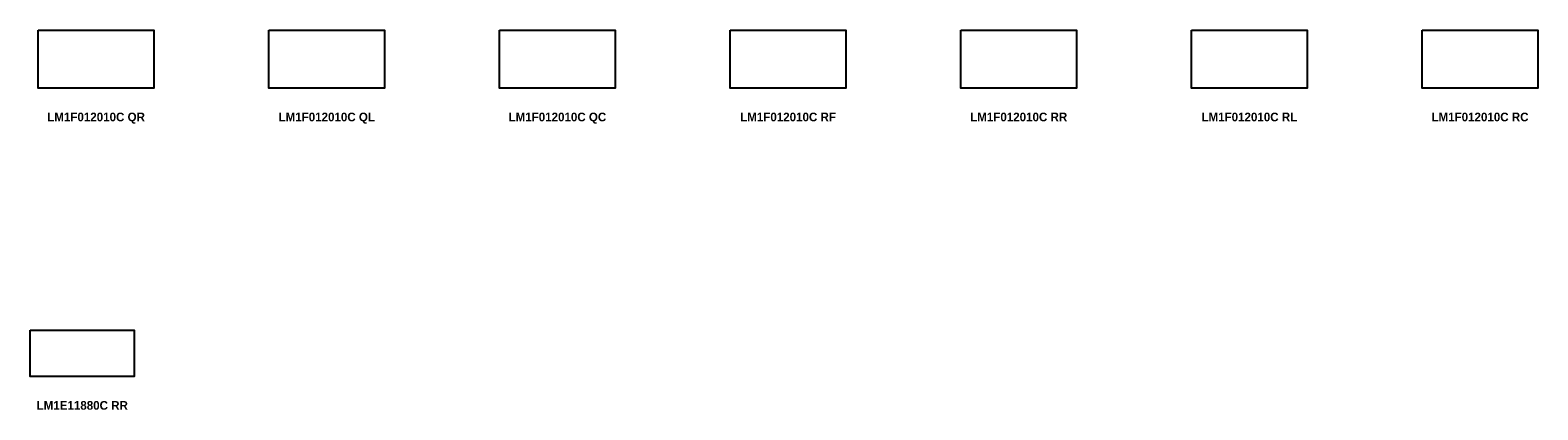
# Model space of a CAD drawing. Header units: metres. Extents: x 1.9 to 52.8, y -69.9 to 13.
# Tile 5 of 6: x 26.6 to 52.8, y -28 to -21.4. Entities that reach past the tile are written whole.
import ezdxf

# ---------------------------------------------------------------- set-up
doc = ezdxf.new("R2010")
doc.units = ezdxf.units.M
doc.header["$MEASUREMENT"] = 0
doc.layers.add('72_AIX_LONGOMESAS_D2_ANY', color=251, linetype='Continuous')
doc.layers.add('72_EGR_BASE_TEXT', color=7, linetype='Continuous')
doc.styles.add('X3G_ENTITY_422FF', font='Montserrat-Bold.ttf', dxfattribs={"height": 0.15})
doc.styles.add('X3G_ENTITY_42300', font='Montserrat-Bold.ttf', dxfattribs={"height": 0.15})
doc.styles.add('X3G_ENTITY_4230B', font='Montserrat-Bold.ttf', dxfattribs={"height": 0.15})
doc.styles.add('X3G_ENTITY_42342', font='Montserrat-Bold.ttf', dxfattribs={"height": 0.15})
doc.styles.add('X3G_ENTITY_42343', font='Montserrat-Bold.ttf', dxfattribs={"height": 0.15})
doc.styles.add('X3G_ENTITY_42344', font='Montserrat-Bold.ttf', dxfattribs={"height": 0.15})
doc.styles.add('X3G_ENTITY_42345', font='Montserrat-Bold.ttf', dxfattribs={"height": 0.15})
doc.styles.add('X3G_ENTITY_44577', font='Montserrat-Bold.ttf', dxfattribs={"height": 0.15})

# ---------------------------------------------------------------- blocks, each defined once
blk = doc.blocks.new('72_AIX_LONGOMESAS_D2_LONGO')
at = {"layer": '72_AIX_LONGOMESAS_D2_ANY'}
blk.add_lwpolyline([(0, 0), (1, 0), (1, -1), (0, -1)], close=True, dxfattribs=at)
blk = doc.blocks.new('72aix_longomesas2D35189E9FAE6489EB6EA404A1A759B67')
at = {"xscale": 2.0061, "yscale": 1.0061}
blk.add_blockref('72_AIX_LONGOMESAS_D2_LONGO', (0, 0), dxfattribs=at)
blk = doc.blocks.new('72aix_longomesas2EFC06A4D6F4D4BC9918CB40673D3AC36')
at = {"xscale": 2.0061, "yscale": 1.0061}
blk.add_blockref('72_AIX_LONGOMESAS_D2_LONGO', (0, 0), dxfattribs=at)
blk = doc.blocks.new('72aix_longomesas2B023E18F0D2E4281BE673F8726680DCD')
at = {"xscale": 2.0061, "yscale": 1.0061}
blk.add_blockref('72_AIX_LONGOMESAS_D2_LONGO', (0, 0), dxfattribs=at)
blk = doc.blocks.new('72aix_longomesas2507854599FA54AA79E03A40344F87BAB')
at = {"xscale": 2.0061, "yscale": 1.0061}
blk.add_blockref('72_AIX_LONGOMESAS_D2_LONGO', (0, 0), dxfattribs=at)
blk = doc.blocks.new('72aix_longomesas2636A7681EADE4EED9A7AF67AAEB559BE')
at = {"xscale": 2.0061, "yscale": 1.0061}
blk.add_blockref('72_AIX_LONGOMESAS_D2_LONGO', (0, 0), dxfattribs=at)
blk = doc.blocks.new('72aix_longomesas2A57A08CDD30C45108C3DE4B90A861C89')
at = {"xscale": 2.0061, "yscale": 1.0061}
blk.add_blockref('72_AIX_LONGOMESAS_D2_LONGO', (0, 0), dxfattribs=at)
blk = doc.blocks.new('72aix_longomesas21FDCB3D874B64DE29AECB0B639B55630')
at = {"xscale": 2.0061, "yscale": 1.0061}
blk.add_blockref('72_AIX_LONGOMESAS_D2_LONGO', (0, 0), dxfattribs=at)
blk = doc.blocks.new('72aix_longomesas2B8F11DAC41C7473CBF03E53557481529')
at = {"xscale": 1.8061, "yscale": 0.8061}
blk.add_blockref('72_AIX_LONGOMESAS_D2_LONGO', (0, 0), dxfattribs=at)

msp = doc.modelspace()

# ---------------------------------------------------------------- block references
at = {"color": 7}
for name, p in [('72aix_longomesas2636A7681EADE4EED9A7AF67AAEB559BE', (26.762, -21.426)), ('72aix_longomesas21FDCB3D874B64DE29AECB0B639B55630', (30.762, -21.426)), ('72aix_longomesas2EFC06A4D6F4D4BC9918CB40673D3AC36', (34.762, -21.426)), ('72aix_longomesas2A57A08CDD30C45108C3DE4B90A861C89', (38.762, -21.426)), ('72aix_longomesas2D35189E9FAE6489EB6EA404A1A759B67', (42.762, -21.426)), ('72aix_longomesas2507854599FA54AA79E03A40344F87BAB', (46.762, -21.426)), ('72aix_longomesas2B023E18F0D2E4281BE673F8726680DCD', (50.762, -21.426)), ('72aix_longomesas2B8F11DAC41C7473CBF03E53557481529', (26.621, -26.626))]:
    msp.add_blockref(name, p, dxfattribs=at)

# ---------------------------------------------------------------- texts
at = {"layer": '72_EGR_BASE_TEXT', "color": 1, "true_color": 0xff0000, "char_height": 0.15, "attachment_point": 2}
for s, insert, style in [('LM1F012010C QR', (27.765, -22.856), 'X3G_ENTITY_4230B'), ('LM1F012010C QL', (31.765, -22.856), 'X3G_ENTITY_422FF'), ('LM1F012010C QC', (35.765, -22.856), 'X3G_ENTITY_42300'), ('LM1F012010C RF', (39.765, -22.856), 'X3G_ENTITY_42343'), ('LM1F012010C RR', (43.765, -22.856), 'X3G_ENTITY_42344'), ('LM1F012010C RL', (47.765, -22.856), 'X3G_ENTITY_42345'), ('LM1F012010C RC', (51.765, -22.856), 'X3G_ENTITY_42342'), ('LM1E11880C RR', (27.525, -27.856), 'X3G_ENTITY_44577')]:
    msp.add_mtext(s, dxfattribs=dict(at, insert=insert, style=style))

doc.saveas('drawing.dxf')
